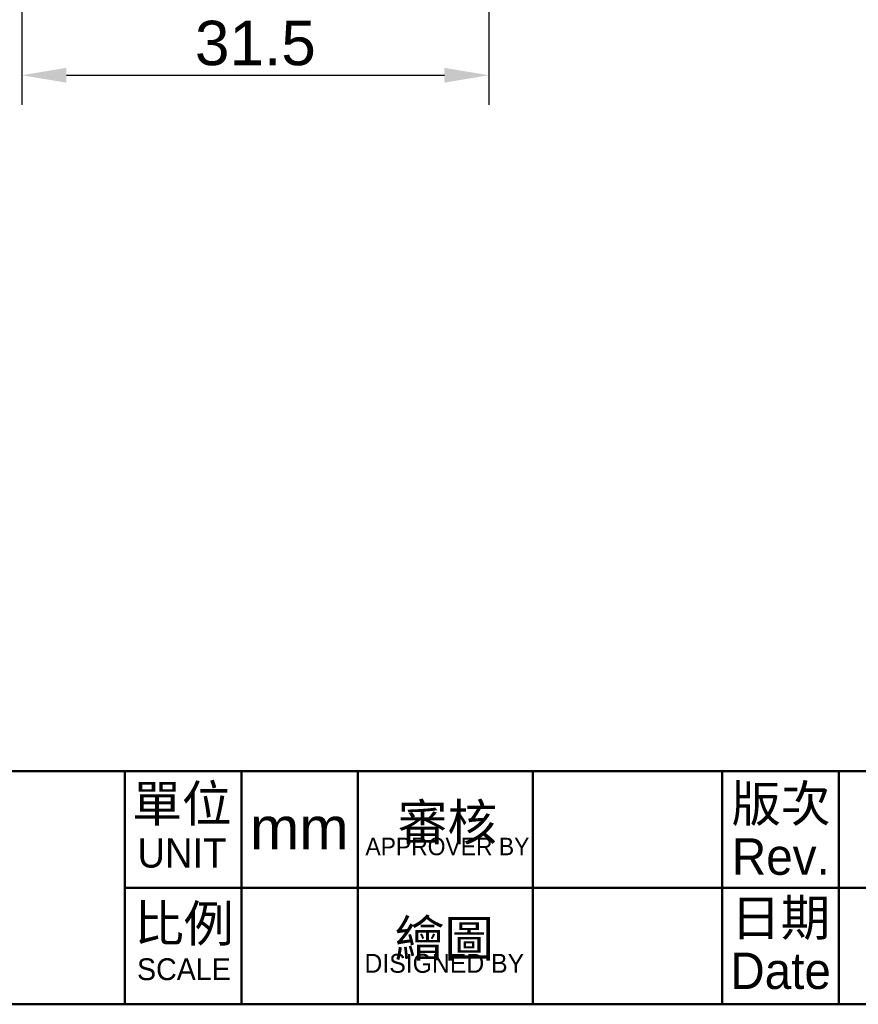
# Model space of a CAD drawing. Header units: millimetres. Extents: x 3252 to 3532, y 771 to 968.
# Tile 2 of 4: x 3402 to 3459, y 771 to 837. Entities that reach past the tile are written whole.
import ezdxf

# ---------------------------------------------------------------- set-up
doc = ezdxf.new("R2010")
doc.units = ezdxf.units.MM
doc.layers.add('圖框', color=7, linetype='Continuous', lineweight=50)
doc.layers.add('標註2', color=3, linetype='Continuous', lineweight=13)
doc.styles.get("Standard").update_dxf_attribs({"font": 'arial.ttf'})
doc.styles.add('預設-ISO', font='arial.ttf')
doc.dimstyles.new('yuetai', dxfattribs={"dimtxt": 3, "dimasz": 3, "dimexe": 2, "dimexo": 1.5, "dimtad": 1, "dimdsep": 46, "dimtxsty": 'Standard', "dimcen": 0, "dimadec": 0, "dimazin": 0, "dimtfac": 1, "dimtmove": 0, "dimatfit": 3, "dimfxl": 1, "dimarcsym": 0})

# ---------------------------------------------------------------- blocks, each defined once
blk = doc.blocks.new('標題欄框 下標註')
at = {"layer": '圖框'}
for p, q in [((162.283, 89.91), (162.283, 73.91)), ((170.283, 89.91), (170.283, 73.91)), ((178.283, 89.91), (178.283, 73.91)), ((190.283, 89.91), (190.283, 73.91)), ((203.283, 89.91), (203.283, 73.91)), ((211.283, 89.91), (211.283, 81.91)), ((162.283, 81.91), (287.283, 81.91)), ((211.283, 81.91), (211.283, 73.91))]:
    blk.add_line(p, q, dxfattribs=at)
for points in [[(2.283, 89.91), (287.283, 89.91), (287.283, 273.91), (2.283, 273.91)], [(287.283, 89.91), (2.283, 89.91), (2.283, 73.91), (287.283, 73.91)]]:
    blk.add_lwpolyline(points, close=True, dxfattribs=at)
at = {"layer": '圖框', "color": 7, "attachment_point": 5, "style": '預設-ISO'}
for s, insert, char_height, width, line_spacing_factor in [('\\f新細明體|b0|i0;\\H2.5000;單位\\P\\f新細明體|b0|i0;\\H2.0000;UNIT', (166.199, 86.103), 3.5, 7.88691, 0.875), ('\\f新細明體|b0|i0;\\H2.5000;版次\\PRev.', (207.31, 85.856), 2.5, 7.99882, 0.875), ('\\pxsa0.25,qc;{\\fPMingLiU|b0|i0|c136|p18;\\H0.71429x;審核\\H0.8x;\\P\\pq*;\\fPMingLiU|b0|i0|c0|p18;\\H0.6x;APPROVER BY}', (184.422, 85.891), 3.5, 11.81677, 0.554526), ('\\f新細明體|b0|i0;\\H2.5000;日期\\PDate', (207.297, 78.017), 2.5, 7.96821, 0.875), ('\\f新細明體|b0|i0;\\H2.5000;比例\\P\\f新細明體|b0|i0;\\H1.5000;SCALE', (166.332, 78.13), 3.5, 8.10918, 0.875), ('\\pxsa0.25;{\\fPMingLiU|b0|i0|c136|p18;\\H0.71429x;繪圖\\H0.8x;\\P\\ps*;\\fPMingLiU|b0|i0|c0|p18;\\H0.65x;DISIGNED BY}', (184.21, 77.87), 3.5, 11.79302, 0.554526)]:
    blk.add_mtext(s, dxfattribs=dict(at, insert=insert, char_height=char_height, width=width, line_spacing_factor=line_spacing_factor))
blk = doc.blocks.new('*D6')
at = {"layer": 'Defpoints', "color": 0, "transparency": 16777216}
for p in [(3402.133, 856.147), (3433.633, 855.897), (3433.633, 833.684)]:
    blk.add_point(p, dxfattribs=at)
at = {"layer": '標註2', "color": 0, "lineweight": -2, "transparency": 16777216}
for p, q in [((3402.133, 854.647), (3402.133, 831.684)), ((3433.633, 854.397), (3433.633, 831.684)), ((3405.133, 833.684), (3430.633, 833.684))]:
    blk.add_line(p, q, dxfattribs=at)
at = {"layer": '標註2', "color": 0, "transparency": 16777216}
for points in [[(3405.133, 834.184), (3405.133, 833.184), (3402.133, 833.684)], [(3430.633, 834.184), (3430.633, 833.184), (3433.633, 833.684)]]:
    blk.add_solid(points, dxfattribs=at)
at = {"layer": '標註2', "color": 0, "transparency": 16777216, "insert": (3417.883, 835.841), "char_height": 3, "attachment_point": 5}
blk.add_mtext('31.5', dxfattribs=at)

msp = doc.modelspace()

# ---------------------------------------------------------------- block references
at = {"layer": '圖框', "xscale": 0.9827416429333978, "yscale": 0.9827416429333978, "zscale": 0.9827416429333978}
msp.add_blockref('標題欄框 下標註', (3249.599, 698.377), dxfattribs=at)

# ---------------------------------------------------------------- texts
at = {"layer": '圖框', "insert": (3420.847, 782.892), "char_height": 2.8652, "width": 7.80944, "attachment_point": 5, "style": '預設-ISO'}
msp.add_mtext('mm', dxfattribs=at)

# ---------------------------------------------------------------- dimensions: what is measured, and where the dimension line sits
at = {"layer": '標註2'}
dim = msp.add_linear_dim(base=(3433.633, 833.684), p1=(3402.133, 856.147), p2=(3433.633, 855.897), dimstyle='yuetai', dxfattribs=at)
dim.commit()
dim.dimension.update_dxf_attribs({"geometry": '*D6', "text_midpoint": (3417.883, 835.841)})

doc.saveas('drawing.dxf')
